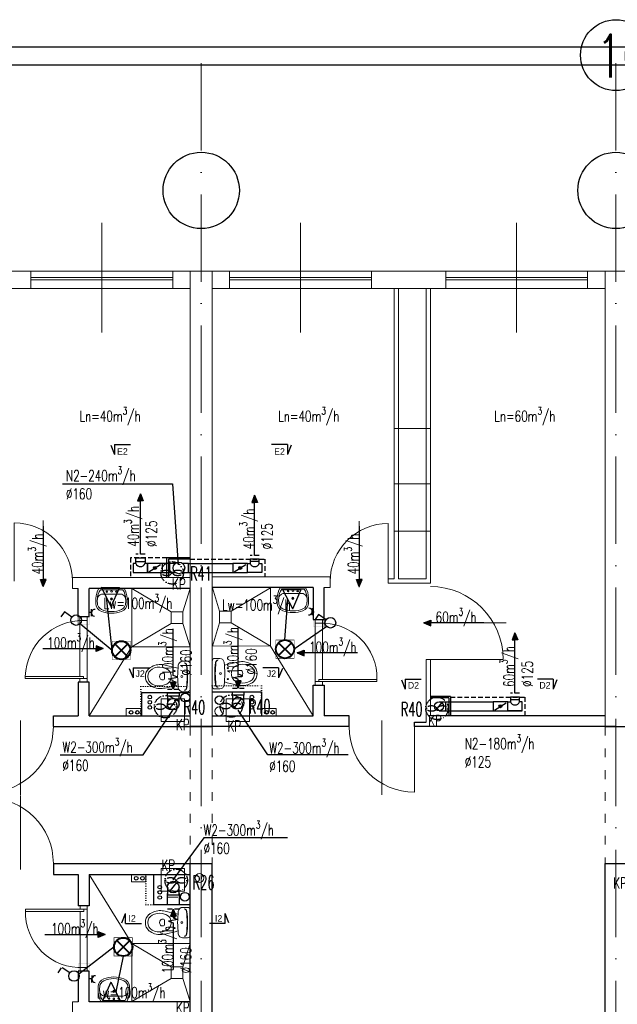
# Model space of a CAD drawing. Header units: millimetres. Extents: x -6513 to 30474, y -6915 to 65597.
# Tile 135 of 256: x 1541 to 2362, y 13112 to 14464. Entities that reach past the tile are written whole.
import ezdxf
from ezdxf.enums import TextEntityAlignment as Align

# ---------------------------------------------------------------- set-up
doc = ezdxf.new("R2010")
doc.units = ezdxf.units.MM
for name, pattern in [('ACAD_ISO03W100', [30, 12, -18]), ('ACAD_ISO10W100', [18, 12, -3, 0, -3]), ('DASHED', [19.05, 12.7, -6.35]), ('DOT', [6.35, 0, -6.35])]:
    doc.linetypes.add(name, pattern=pattern)
doc.layers.get('0').update_dxf_attribs({"color": 8})
for name, color, linetype in [('A200_General07', 8, 'Continuous'), ('A200_General08', 8, 'Continuous'), ('A270_text04', 8, 'Continuous'), ('A_obudowy', 8, 'Continuous'), ('DB_inst_pomocn', 8, 'Continuous'), ('DB_WM_nawiew-opis', 8, 'Continuous'), ('DB_WM_odnośniki opis', 8, 'Continuous'), ('Tekst', 8, 'Continuous')]:
    doc.layers.add(name, color=color, linetype=linetype)
for name, color, linetype, lineweight in [('A_cienka', 8, 'Continuous', 5), ('A_linia przekroj', 8, 'Continuous', 25), ('A_osie', 8, 'ACAD_ISO10W100', 5), ('A_przerywana', 8, 'ACAD_ISO03W100', 5), ('A_widok', 8, 'Continuous', 13), ('cieńkie', 8, 'Continuous', 9), ('DB-WM-nawiew-opis', 8, 'Continuous', 25), ('DB-WM-nawiew-opis-odnośnik', 8, 'Continuous', 30), ('DB-WM-wywiew-opis', 8, 'Continuous', 25), ('DB-WM-wywiew-opis-odnośnik', 8, 'Continuous', 30), ('DB_WM_nawiew', 8, 'Continuous', 30), ('DB_WM_wywiew', 8, 'Continuous', 30), ('DB_WM_ścianka nowa', 8, 'Continuous', 25), ('E_gniazda wtykowe', 1, 'Continuous', 30), ('E_oświetlenie', 1, 'Continuous', 30), ('E_technologia', 1, 'ACAD_ISO10W100', 30), ('noew ściany archwig', 8, 'Continuous', 9), ('R-TABELKA', 8, 'Continuous', 25), ('snitarne archwig nowe', 8, 'Continuous', 9), ('Stolarka ARCHWIG', 8, 'Continuous', 5), ('widokowe ARCHWIG', 8, 'Continuous', 5), ('wyburzenia', 8, 'DOT', 20), ('Ściany ARCHWIG', 8, 'Continuous', 30)]:
    doc.layers.add(name, color=color, linetype=linetype, lineweight=lineweight)
doc.styles.add('BRH', font='txt')
doc.styles.add('SIMPLEXD', font='SIMPLEX.SHX', dxfattribs={"width": 0.6})
doc.styles.get("Standard").update_dxf_attribs({"font": 'txt.shx', "width": 0.9})

# ---------------------------------------------------------------- blocks, each defined once
blk = doc.blocks.new('drzwi schem')
at = {"color": 252}
blk.add_line((0, 0), (0, 1), dxfattribs=at)
at = {"color": 252, "ltscale": 10}
blk.add_line((0.5, -0.093), (0.5, 1.04), dxfattribs=at)
at = {"color": 252}
blk.add_arc((0, 0), 1, 0, 90, dxfattribs=at)
blk = doc.blocks.new('klop oli 2')
at = {"layer": 'snitarne archwig nowe', "color": 252}
for p, q in [((0, 17.2), (0, 0)), ((3.8, 20.9), (10.5, 20.9)), ((0, -17.2), (0, 0)), ((3.8, 0), (3.8, 1)), ((3.8, 0), (3.8, -1)), ((38.9, 4.5), (37, 4.5)), ((38.9, -4.5), (37, -4.5)), ((3.8, -20.9), (10.5, -20.9))]:
    blk.add_line(p, q, dxfattribs=at)
for centre, radius in [((11.5, 0), 1.27), ((11.5, 0), 1.27), ((21.6, 7.5), 0.706), ((21.6, -7.5), 0.706)]:
    blk.add_circle(centre, radius, dxfattribs=at)
for centre, radius, start, end in [((3.8, 17.2), 3.76, 90, 180), ((144.9, 0), 141.2, 173.7281, 180), ((144.9, 0), 140.5, 173.6694, 180), ((8.4, 15), 3.76, 90, 173.7281), ((9, 15.1), 3.76, 100.2428, 173.7859), ((10.5, 14.9), 6.02, 6.7931, 90), ((-114.7, 0), 132.1, 0, 6.7931), ((80, -215.2), 235.3, 101.5744, 105.544), ((44.8, -39.8), 56.5, 94.3794, 102.2907), ((41.4, -8), 24.5, 51.2869, 92.3028), ((144.9, 0), 141.2, 180, 186.2719), ((144.9, 0), 140.5, 180, 186.3306), ((-114.7, 0), 132.1, 353.2069, 0), ((43.3, 0), 16.9, 173.7581, 180), ((43.3, 0), 16.9, 180, 186.2419), ((37.3, 0.7), 10.9, 117.4027, 173.7581), ((43.1, -10.6), 23.5, 101.6195, 117.4027), ((63.6, 0), 28.2, 173.3508, 180), ((63.6, 0), 28.2, 180, 186.6492), ((37, 3.1), 1.41, 90, 173.3508), ((42.4, -7.4), 20.3, 60.8839, 101.6195), ((38.9, 1.7), 2.82, 36.8699, 90), ((36.6, 0), 5.65, 0, 36.8699), ((36.6, 0), 5.65, 323.1301, 0), ((46.6, 0), 11.8, 0, 60.8839), ((46.6, 0), 11.8, 299.1161, 0), ((46.6, 0), 15.1, 0, 47.5638), ((46.6, 0), 15.1, 312.4362, 0), ((80, 215.2), 235.3, 254.456, 258.4256), ((37.3, -0.7), 10.9, 186.2419, 242.5973), ((43.1, 10.6), 23.5, 242.5973, 258.3805), ((37, -3.1), 1.41, 186.6492, 270), ((42.4, 7.4), 20.3, 258.3805, 299.1161), ((38.9, -1.7), 2.82, 270, 323.1301), ((41.4, 8), 24.5, 267.6972, 308.7131), ((3.8, -17.2), 3.76, 180, 270), ((8.4, -15), 3.76, 186.2719, 270), ((9, -15.1), 3.76, 186.2141, 259.7572), ((10.5, -14.9), 6.02, 270, 353.2069), ((44.8, 39.8), 56.5, 257.7093, 265.6206)]:
    blk.add_arc(centre, radius, start, end, dxfattribs=at)
blk = doc.blocks.new('umywalka oli2')
at = {"layer": 'snitarne archwig nowe', "color": 252}
for p, q in [((0, 17.6), (0, 0)), ((2, 15.4), (2, 0)), ((20.9, 21.6), (13.7, 21.6)), ((0, 0), (0, -17.6)), ((2, 0), (2, -15.4)), ((7.9, 0), (7.9, 10.8)), ((7.9, -10.8), (7.9, 0)), ((13.7, -21.6), (20.9, -21.6))]:
    blk.add_line(p, q, dxfattribs=at)
for centre, radius in [((4.1, 0), 1.11), ((4.5, 6.6), 0.994), ((14.5, 0), 1.48), ((14.5, 0), 0.946), ((4.5, -6.6), 0.994)]:
    blk.add_circle(centre, radius, dxfattribs=at)
for centre, radius, start, end in [((15.6, -9.9), 31.5, 93.3155, 119.5931), ((14.2, -1.1), 20.5, 88.5847, 126.5008), ((15.3, 12), 7.48, 91.7023, 188.8292), ((17.3, -1.9), 21.5, 82.9063, 97.0937), ((20.4, 10.2), 9.2, 23.1986, 92.7468), ((20.2, 9.5), 12.2, 20.9395, 86.4287), ((-1.2, 0), 33.1, 360, 24.6987), ((-3.2, 0), 37.4, 360, 21.6896), ((-1.2, 0), 33.1, 335.3013, 0), ((-3.2, 0), 37.4, 338.3104, 0), ((15.3, -12), 7.48, 171.1708, 268.2977), ((15.6, 9.9), 31.5, 240.4069, 266.6845), ((14.2, 1.1), 20.5, 233.4992, 271.4153), ((17.3, 1.9), 21.5, 262.9063, 277.0937), ((20.4, -10.2), 9.2, 267.2532, 336.8014), ((20.2, -9.5), 12.2, 273.5713, 339.0605)]:
    blk.add_arc(centre, radius, start, end, dxfattribs=at)
blk = doc.blocks.new('A$C2355049C')
at = {"layer": 'DB-WM-nawiew-opis-odnośnik'}
h = blk.add_hatch(color=256, dxfattribs=at)
h.paths.add_polyline_path([(0, -9.8), (3.9, -9.8), (0, 0)])
h.paths.add_polyline_path([(0, 0), (-3.9, -9.8), (0, -9.8)])
at = {"layer": 'DB-WM-nawiew-opis-odnośnik', "flags": 128}
for points in [[(0, 0), (-3.9, -9.8), (0, -9.8)], [(0, -82.9), (0, 0)], [(0, 0), (3.9, -9.8), (0, -9.8)]]:
    blk.add_lwpolyline(points, dxfattribs=at)
blk = doc.blocks.new('A$C620C4C60')
at = {"layer": 'DB-WM-wywiew-opis-odnośnik'}
h = blk.add_hatch(color=256, dxfattribs=at)
h.paths.add_polyline_path([(0, 0), (9.8, 3.9), (9.8, 0)])
h.paths.add_polyline_path([(9.8, 0), (9.8, -3.9), (0, 0)])
at = {"layer": 'DB-WM-wywiew-opis-odnośnik', "flags": 128}
for points in [[(0, 0), (9.8, 3.9), (9.8, 0)], [(0, 0), (12.1, 0)], [(0, 0), (9.8, -3.9), (9.8, 0)], [(12.1, 0), (14.4, -6.5), (16.6, 6.4), (18.9, 0)], [(18.9, 0), (82.9, 0)]]:
    blk.add_lwpolyline(points, dxfattribs=at)
blk = doc.blocks.new('Sect Mk right')
at = {"layer": 'A200_General07', "color": 1}
for p, q in [((0, 6.01), (0, -0.21)), ((0, 6.01), (3.92, 6.01)), ((0.29, 7.48), (3.92, 6.01))]:
    blk.add_line(p, q, dxfattribs=at)
at = {"layer": 'A270_text04', "color": 0, "style": 'BRH'}
blk.add_attdef('-', text='', height=4.51, dxfattribs=at).set_placement((1.77, 1.49), align=Align.MIDDLE)
blk = doc.blocks.new('gw1')
at = {"layer": 'E_gniazda wtykowe'}
for p, q in [((99083.8, 55839.3), (99080.1, 55839.3)), ((99083.8, 55833.1), (99083.8, 55845.4))]:
    blk.add_line(p, q, dxfattribs=at)
blk.add_arc((99089.8, 55839), 6.04, 87.7958, 267.7958, dxfattribs=at)
blk = doc.blocks.new('raster')
at = {"layer": 'E_oświetlenie', "lineweight": 40}
for p, q in [((-21.2, 21.2), (21.2, -21.2)), ((21.2, 21.2), (-21.2, -21.2))]:
    blk.add_line(p, q, dxfattribs=at)
at = {"layer": 'E_oświetlenie', "const_width": 2}
blk.add_lwpolyline([(-30, -30), (30, -30), (30, 30), (-30, 30)], close=True, dxfattribs=at)
at = {"layer": 'E_oświetlenie', "lineweight": 40}
blk.add_circle((0, 0), 30, dxfattribs=at)

msp = doc.modelspace()

# ---------------------------------------------------------------- hatches: boundary and pattern name
at = {"layer": 'DB_WM_nawiew'}
h = msp.add_hatch(color=256, dxfattribs=at)
edge = h.paths.add_edge_path()
edge.add_arc((1726.948, 13711.129), 2, 0, 360)
h = msp.add_hatch(color=256, dxfattribs=at)
edge = h.paths.add_edge_path()
edge.add_arc((1844.159, 13711.129), 2, 0, 360)
h = msp.add_hatch(color=256, dxfattribs=at)
edge = h.paths.add_edge_path()
edge.add_arc((2201.797, 13521.066), 2, 0, 360)

# ---------------------------------------------------------------- linework, layer by layer
at = {"layer": 'A_cienka', "ltscale": 10}
for p, q in [((1654.054, 14034.693), (1654.054, 14185.49)), ((1927.054, 14034.693), (1927.054, 14185.49)), ((2224.054, 14034.693), (2224.054, 14185.49))]:
    msp.add_line(p, q, dxfattribs=at)
at = {"layer": 'A_cienka'}
for p, q in [((-2776.446, 14119.092), (2360.554, 14119.092)), ((-2776.446, 14119.092), (4647.554, 14119.092)), ((1556.554, 14110.092), (1751.554, 14110.092)), ((1556.554, 14107.092), (1751.554, 14107.092)), ((2024.554, 14110.092), (1829.554, 14110.092)), ((2024.554, 14107.092), (1829.554, 14107.092)), ((2126.554, 14110.092), (2321.554, 14110.092)), ((2126.554, 14107.092), (2321.554, 14107.092)), ((1235.554, 14095.092), (1775.554, 14095.092)), ((1805.554, 14095.092), (2345.554, 14095.092)), ((2105.554, 13902.687), (2055.554, 13902.687)), ((2105.554, 13826.606), (2055.554, 13826.606)), ((2105.554, 13761.796), (2055.554, 13761.796))]:
    msp.add_line(p, q, dxfattribs=at)
at = {"layer": 'A_linia przekroj'}
for p, q in [((1587.339, 13493.092), (1587.339, 13508.092)), ((1587.339, 13508.092), (1621.554, 13508.092)), ((1993.768, 13508.092), (1959.554, 13508.092)), ((1993.768, 13493.092), (1993.768, 13508.092)), ((2345.554, 13508.092), (2105.554, 13508.092)), ((1587.339, 13493.092), (1805.554, 13493.092)), ((1993.768, 13493.092), (1775.554, 13493.092)), ((2083.768, 13493.092), (2083.768, 13499.092)), ((2083.768, 13499.092), (2099.554, 13499.092)), ((2360.554, 13493.092), (2083.768, 13493.092)), ((2345.554, 13493.092), (2360.554, 13493.092)), ((2345.554, 13493.092), (2637.339, 13493.092)), ((1587.339, 13305.092), (1805.554, 13305.092)), ((1587.339, 13305.092), (1587.339, 13290.092)), ((1775.554, 12679.092), (1775.554, 13305.092)), ((1805.554, 12679.092), (1805.554, 13305.092)), ((2345.554, 12679.092), (2345.554, 13305.092)), ((2345.554, 13305.092), (2360.554, 13305.092)), ((2345.554, 13305.092), (2637.339, 13305.092)), ((1587.339, 13290.092), (1621.554, 13290.092))]:
    msp.add_line(p, q, dxfattribs=at)
at = {"layer": 'A_obudowy', "linetype": 'DASHED', "ltscale": 0.5}
for p, q in [((1743.054, 13725.106), (1693.248, 13725.106)), ((1693.248, 13725.106), (1693.248, 13698.092)), ((1775.554, 13723.129), (1877.859, 13723.129)), ((1877.859, 13723.129), (1877.859, 13699.092)), ((2133.159, 13533.536), (2235.465, 13533.536)), ((2235.465, 13533.536), (2235.465, 13508.092))]:
    msp.add_line(p, q, dxfattribs=at)
at = {"layer": 'A_obudowy', "linetype": 'ByBlock'}
for p, q in [((1775.554, 13725.106), (1743.054, 13725.106)), ((1743.054, 13725.106), (1743.054, 13698.092)), ((1775.554, 13723.106), (1745.554, 13723.106)), ((1745.554, 13723.106), (1745.554, 13698.092)), ((2133.159, 13534.729), (2105.554, 13534.729)), ((2130.659, 13532.729), (2105.554, 13532.729)), ((2130.659, 13532.729), (2130.659, 13508.092)), ((2133.159, 13534.729), (2133.159, 13508.092))]:
    msp.add_line(p, q, dxfattribs=at)
at = {"layer": 'A_osie', "ltscale": 10}
for p, q in [((1790.554, 12663.649), (1790.554, 14415.708)), ((2360.554, 12663.649), (2360.554, 14415.708))]:
    msp.add_line(p, q, dxfattribs=at)
at = {"layer": 'A_osie', "color": 252, "ltscale": 10}
msp.add_line((2360.554, 12663.649), (2360.554, 14177.457), dxfattribs=at)
at = {"layer": 'A_przerywana'}
for p, q in [((1775.554, 13493.092), (1775.554, 13305.092)), ((1805.554, 13493.092), (1805.554, 13305.092)), ((2345.554, 13493.092), (2345.554, 13305.092)), ((2345.554, 13493.092), (2345.554, 13305.092))]:
    msp.add_line(p, q, dxfattribs=at)
at = {"layer": 'A_przerywana', "color": 252}
for p, q in [((1775.554, 13493.092), (1775.554, 13305.092)), ((1775.554, 13493.092), (1775.554, 13305.092)), ((1805.554, 13493.092), (1805.554, 13305.092)), ((1805.554, 13493.092), (1805.554, 13305.092)), ((2345.554, 13493.092), (2345.554, 13305.092))]:
    msp.add_line(p, q, dxfattribs=at)
at = {"layer": 'A_widok', "ltscale": 5}
for p, q in [((1775.554, 13493.092), (1775.554, 14119.092)), ((1775.554, 14119.092), (1805.554, 14119.092)), ((1805.554, 13493.092), (1805.554, 14119.092)), ((2345.554, 13493.092), (2345.554, 14119.092)), ((2345.554, 14119.092), (2360.554, 14119.092)), ((2055.554, 14095.092), (2055.554, 13696.092)), ((2061.554, 14095.092), (2061.554, 13696.092)), ((2099.554, 14095.092), (2099.554, 13696.092)), ((2105.554, 14095.092), (2105.554, 13690.092)), ((1613.46, 13698.092), (1775.554, 13698.092)), ((1613.46, 13683.092), (1613.46, 13698.092)), ((1967.647, 13699.092), (1805.554, 13699.092)), ((1967.647, 13684.092), (1967.647, 13699.092)), ((2055.554, 13696.092), (2047.647, 13696.092)), ((2047.647, 13690.092), (2047.647, 13696.092)), ((2099.554, 13696.092), (2061.554, 13696.092)), ((1613.46, 13683.092), (1621.554, 13683.092)), ((1967.647, 13684.092), (1959.554, 13684.092)), ((2105.554, 13690.092), (2047.647, 13690.092)), ((2099.554, 13499.092), (2099.554, 13585.508)), ((2099.554, 13585.508), (2105.554, 13585.508)), ((2105.554, 13508.092), (2105.554, 13585.508)), ((1613.46, 13115.092), (1621.554, 13115.092)), ((1613.46, 13100.092), (1613.46, 13115.092))]:
    msp.add_line(p, q, dxfattribs=at)
at = {"layer": 'A_widok', "color": 252, "ltscale": 5}
msp.add_line((2345.554, 14119.092), (2360.554, 14119.092), dxfattribs=at)
at = {"layer": 'A_widok', "ltscale": 5}
for points in [[(1454.554, 14119.092), (1556.554, 14119.092), (1556.554, 14095.092), (1454.554, 14095.092)], [(1775.554, 14095.092), (1751.554, 14095.092), (1751.554, 14119.092), (1775.554, 14119.092)], [(1805.554, 14095.092), (1829.554, 14095.092), (1829.554, 14119.092), (1805.554, 14119.092)], [(2126.554, 14119.092), (2024.554, 14119.092), (2024.554, 14095.092), (2126.554, 14095.092)], [(2345.554, 14095.092), (2321.554, 14095.092), (2321.554, 14119.092), (2345.554, 14119.092)]]:
    msp.add_lwpolyline(points, close=True, dxfattribs=at)
at = {"layer": 'cieńkie'}
for p, q in [((1735.554, 13531.092), (1767.554, 13531.092)), ((1735.554, 13500.092), (1735.554, 13531.092)), ((1738.054, 13531.092), (1765.054, 13531.092)), ((1767.554, 13531.092), (1767.554, 13500.092)), ((1824.835, 13531.092), (1856.835, 13531.092)), ((1824.835, 13500.092), (1824.835, 13531.092)), ((1827.335, 13531.092), (1854.335, 13531.092)), ((1856.835, 13531.092), (1856.835, 13500.092)), ((1767.554, 13500.092), (1767.554, 13514.092)), ((1856.835, 13500.092), (1856.835, 13514.092)), ((1735.554, 13500.092), (1749.554, 13500.092)), ((1767.554, 13500.092), (1735.554, 13500.092)), ((1744.554, 13500.092), (1758.554, 13500.092)), ((1824.835, 13500.092), (1838.835, 13500.092)), ((1856.835, 13500.092), (1824.835, 13500.092)), ((1833.835, 13500.092), (1847.835, 13500.092)), ((1735.554, 13298.092), (1767.554, 13298.092)), ((1735.554, 13267.092), (1735.554, 13298.092)), ((1738.054, 13298.092), (1765.054, 13298.092)), ((1767.554, 13298.092), (1767.554, 13267.092)), ((1767.554, 13267.092), (1767.554, 13281.092)), ((1735.554, 13267.092), (1749.554, 13267.092)), ((1767.554, 13267.092), (1735.554, 13267.092)), ((1744.554, 13258.592), (1758.554, 13258.592))]:
    msp.add_line(p, q, dxfattribs=at)
for centre in [(1815.261, 13514.159), (1788.18, 13285.159)]:
    msp.add_circle(centre, 6, dxfattribs=at)
at = {"layer": 'DB-WM-nawiew-opis'}
msp.add_lwpolyline([(1599.871, 13826.667), (1751.236, 13826.667), (1758.902, 13715.423)], dxfattribs=at)
at = {"layer": 'DB-WM-wywiew-opis'}
for points in [[(1596.68, 13454.279), (1710.713, 13454.279), (1751.554, 13515.592)], [(1992.407, 13454.279), (1881.987, 13454.279), (1841.146, 13515.592)], [(1909.023, 13340.344), (1793.957, 13340.344), (1751.709, 13282.464)]]:
    msp.add_lwpolyline(points, dxfattribs=at)
at = {"layer": 'DB_inst_pomocn'}
for centre, radius in [((1719.953, 13533.654), 2.5), ((1719.953, 13526.598), 2.5), ((1768.719, 13532.972), 6), ((1815.646, 13529.421), 6), ((1860.248, 13533.654), 2.5), ((1860.248, 13526.598), 2.5), ((1719.953, 13519.427), 2.5), ((1860.248, 13519.427), 2.5), ((1733.604, 13272.562), 2.5), ((1733.604, 13265.506), 2.5), ((1733.604, 13258.335), 2.5), ((1768.217, 13259.443), 6)]:
    msp.add_circle(centre, radius, dxfattribs=at)
at = {"layer": 'DB_WM_nawiew', "linetype": 'DASHED', "ltscale": 0.5}
for points in [[(1713.348, 13730.106), (1700.848, 13730.106)], [(1870.259, 13728.129), (1857.759, 13728.129)], [(2227.897, 13539.066), (2215.397, 13539.066)]]:
    msp.add_lwpolyline(points, dxfattribs=at)
at = {"layer": 'DB_WM_nawiew'}
for points in [[(1700.848, 13720.129), (1700.848, 13725.106), (1713.348, 13725.106), (1713.348, 13720.129)], [(1700.848, 13717.379), (1700.848, 13720.129), (1713.348, 13720.129), (1713.348, 13717.379)], [(1870.259, 13720.129), (1870.259, 13723.129), (1857.759, 13723.129), (1857.759, 13720.129)], [(1870.259, 13717.379), (1870.259, 13720.129), (1857.759, 13720.129), (1857.759, 13717.379)], [(1697.248, 13704.879), (1716.948, 13704.879), (1716.948, 13717.379), (1713.348, 13717.379)], [(1700.848, 13717.379), (1697.248, 13717.379), (1697.248, 13704.879)], [(1736.948, 13717.379), (1716.948, 13717.379), (1716.948, 13704.879), (1736.948, 13704.879)], [(1718.719, 13705.986), (1734.84, 13716.061)], [(1746.948, 13717.379), (1736.948, 13717.379), (1736.948, 13704.879), (1746.948, 13704.879)], [(1754.954, 13717.379), (1746.948, 13717.379), (1746.948, 13704.879)], [(1746.948, 13704.879), (1754.954, 13704.879)], [(1764.942, 13704.879), (1772.948, 13704.879), (1772.948, 13717.379), (1764.942, 13717.379)], [(1772.948, 13717.379), (1834.159, 13717.379)], [(1772.948, 13704.879), (1834.159, 13704.879)], [(1854.159, 13717.379), (1834.159, 13717.379), (1834.159, 13704.879), (1854.159, 13704.879)], [(1835.93, 13705.986), (1852.052, 13716.061)], [(1873.859, 13704.879), (1854.159, 13704.879), (1854.159, 13717.379), (1857.759, 13717.379)], [(1870.259, 13717.379), (1873.859, 13717.379), (1873.859, 13704.879)], [(2227.897, 13530.066), (2227.897, 13533.536), (2215.397, 13533.536), (2215.397, 13530.066)], [(2227.897, 13527.316), (2227.897, 13530.066), (2215.397, 13530.066), (2215.397, 13527.316)], [(2113.464, 13516.183), (2121.266, 13525.949)], [(2117.365, 13527.316), (2126.365, 13527.316), (2126.365, 13514.816)], [(2126.365, 13527.316), (2191.797, 13527.316)], [(2211.797, 13527.316), (2191.797, 13527.316), (2191.797, 13514.816), (2211.797, 13514.816)], [(2193.568, 13515.923), (2209.689, 13525.999)], [(2231.497, 13514.816), (2211.797, 13514.816), (2211.797, 13527.316), (2215.397, 13527.316)], [(2211.797, 13514.816), (2231.497, 13514.816), (2231.497, 13527.316), (2227.897, 13527.316)], [(2117.365, 13514.816), (2191.797, 13514.816)]]:
    msp.add_lwpolyline(points, dxfattribs=at)
for centre in [(1726.948, 13711.129), (1844.159, 13711.129), (2201.797, 13521.066)]:
    msp.add_circle(centre, 2, dxfattribs=at)
for centre in [(1707.098, 13719.609), (1864.009, 13719.609), (2221.647, 13529.546)]:
    msp.add_arc(centre, 6.636, 199.636833, 340.363167, dxfattribs=at)
at = {"layer": 'DB_WM_odnośniki opis'}
for centre in [(1790.554, 14229.858), (2360.554, 14229.858)]:
    msp.add_circle(centre, 52.401, dxfattribs=at)
at = {"layer": 'DB_WM_wywiew', "linetype": 'DASHED', "ltscale": 0.5}
for points in [[(1744.054, 13544.592), (1760.054, 13544.592)], [(1833.554, 13546.128), (1849.554, 13546.128)], [(1760.125, 13242.419), (1744.125, 13242.419)]]:
    msp.add_lwpolyline(points, dxfattribs=at)
at = {"layer": 'DB_WM_wywiew'}
for points in [[(1744.054, 13534.892), (1744.054, 13539.592), (1760.054, 13539.592), (1760.054, 13534.892)], [(1760.054, 13524.092), (1760.054, 13534.892), (1744.054, 13534.892), (1744.054, 13524.092)], [(1747.13, 13517.787), (1756.977, 13530.397)], [(1833.335, 13536.392), (1833.335, 13541.092), (1849.335, 13541.092), (1849.335, 13536.392)], [(1849.335, 13525.592), (1849.335, 13536.392), (1833.335, 13536.392), (1833.335, 13525.592)], [(1836.411, 13519.287), (1846.259, 13531.897)], [(1744.054, 13272.592), (1744.054, 13261.792), (1760.054, 13261.792), (1760.054, 13272.592)], [(1747.13, 13266.287), (1756.977, 13278.897)], [(1760.054, 13263.792), (1760.054, 13248.092), (1744.054, 13248.092), (1744.054, 13263.792)]]:
    msp.add_lwpolyline(points, dxfattribs=at)
at = {"layer": 'DB_WM_wywiew', "color": 240}
for centre, radius in [((1759.948, 13711.129), 8), ((2117.365, 13521.066), 6.25)]:
    msp.add_circle(centre, radius, dxfattribs=at)
at = {"layer": 'DB_WM_wywiew', "color": 1}
for centre in [(1752.054, 13524.092), (1841.335, 13525.592), (1752.054, 13272.592)]:
    msp.add_circle(centre, 8, dxfattribs=at)
at = {"layer": 'DB_WM_ścianka nowa'}
for points in [[(1775.554, 13539.592), (1708.554, 13539.592), (1708.554, 13508.092)], [(1805.554, 13541.092), (1873.554, 13541.092), (1873.554, 13508.092)], [(1775.554, 13248.092), (1725.554, 13248.092), (1725.554, 13290.092)]]:
    msp.add_lwpolyline(points, dxfattribs=at)
at = {"layer": 'E_oświetlenie'}
for p, q in [((1666.994, 13658.242), (1653.454, 13684.295)), ((1678.237, 13683.939), (1653.454, 13684.295)), ((1666.994, 13658.242), (1653.454, 13684.295)), ((1678.237, 13683.939), (1653.454, 13684.295)), ((1666.994, 13658.242), (1678.237, 13683.939)), ((1666.994, 13658.242), (1678.237, 13683.939)), ((1916.253, 13654.98), (1902.713, 13681.033)), ((1927.496, 13680.678), (1902.713, 13681.033)), ((1916.253, 13654.98), (1902.713, 13681.033)), ((1927.496, 13680.678), (1902.713, 13681.033)), ((1916.253, 13654.98), (1927.496, 13680.678)), ((1916.253, 13654.98), (1927.496, 13680.678)), ((1668.155, 13597.972), (1660.224, 13671.268)), ((1668.155, 13597.972), (1660.224, 13671.268)), ((1905.697, 13612.15), (1909.483, 13668.007)), ((1905.697, 13612.15), (1909.483, 13668.007)), ((1602.482, 13650.785), (1597.781, 13644.009)), ((1602.482, 13650.785), (1597.781, 13644.009)), ((1612.774, 13643.645), (1602.482, 13650.785)), ((1612.774, 13643.645), (1602.482, 13650.785)), ((1951.862, 13647.156), (1947.161, 13640.38)), ((1951.862, 13647.156), (1947.161, 13640.38)), ((1962.154, 13640.016), (1951.862, 13647.156)), ((1962.154, 13640.016), (1951.862, 13647.156)), ((1625.018, 13634.094), (1668.155, 13597.972)), ((1625.018, 13634.094), (1668.155, 13597.972)), ((1963.028, 13630.711), (1918.297, 13599.55)), ((1963.028, 13630.711), (1918.297, 13599.55)), ((1670.738, 13190.392), (1622.554, 13153.13)), ((1670.738, 13190.392), (1622.554, 13153.13)), ((1683.338, 13177.792), (1673.01, 13128.819)), ((1683.338, 13177.792), (1673.01, 13128.819)), ((1598.158, 13161.759), (1593.456, 13154.983)), ((1598.158, 13161.759), (1593.456, 13154.983)), ((1609.843, 13154.619), (1599.551, 13161.759)), ((1609.843, 13154.619), (1599.551, 13161.759)), ((1666.24, 13141.845), (1654.996, 13116.148)), ((1666.24, 13141.845), (1654.996, 13116.148)), ((1666.24, 13141.845), (1679.78, 13115.792)), ((1666.24, 13141.845), (1679.78, 13115.792)), ((1654.996, 13116.148), (1679.78, 13115.792)), ((1654.996, 13116.148), (1679.78, 13115.792))]:
    msp.add_line(p, q, dxfattribs=at)
at = {"layer": 'E_oświetlenie', "const_width": 1.05}
for points in [[(1653.454, 13684.295), (1666.994, 13658.242), (1678.237, 13683.939)], [(1653.454, 13684.295), (1666.994, 13658.242), (1678.237, 13683.939)], [(1902.713, 13681.033), (1916.253, 13654.98), (1927.496, 13680.678)], [(1902.713, 13681.033), (1916.253, 13654.98), (1927.496, 13680.678)], [(1679.78, 13115.792), (1666.24, 13141.845), (1654.996, 13116.148)], [(1679.78, 13115.792), (1666.24, 13141.845), (1654.996, 13116.148)]]:
    msp.add_lwpolyline(points, close=True, dxfattribs=at)
at = {"layer": 'E_oświetlenie'}
for centre in [(1618.732, 13639.511), (1618.732, 13639.511), (1968.112, 13635.882), (1968.112, 13635.882), (1615.801, 13150.485), (1615.801, 13150.485)]:
    msp.add_circle(centre, 7.252, dxfattribs=at)
at = {"layer": 'E_technologia'}
for p, q in [((1749.447, 13705.75), (1751.851, 13702.971)), ((1751.851, 13705.75), (1749.447, 13702.971)), ((1740.482, 13521.896), (1742.887, 13519.117)), ((1742.887, 13521.896), (1740.482, 13519.117)), ((1830.667, 13522.875), (1833.072, 13520.096)), ((1833.072, 13522.875), (1830.667, 13520.096)), ((2113.445, 13519.484), (2115.849, 13516.705)), ((2115.849, 13519.484), (2113.445, 13516.705)), ((1754.972, 13283.294), (1757.377, 13280.515)), ((1757.377, 13283.294), (1754.972, 13280.515))]:
    msp.add_line(p, q, dxfattribs=at)
for centre in [(1750.649, 13704.36), (1741.684, 13520.506), (1831.869, 13521.486), (2114.647, 13518.095), (1756.174, 13281.905)]:
    msp.add_circle(centre, 15.427, dxfattribs=at)
for centre, start_param, end_param in [((1743.022, 13704.36), 3.54986568, 9.01650493), ((1758.276, 13704.36), 0.40827303, 5.87491228), ((1734.058, 13520.506), 3.54986568, 9.01650493), ((1749.311, 13520.506), 0.40827303, 5.87491228), ((1824.242, 13521.486), 3.54986568, 9.01650493), ((1839.496, 13521.486), 0.40827303, 5.87491228), ((2107.02, 13518.095), 3.54986568, 9.01650493), ((2122.274, 13518.095), 0.40827303, 5.87491228), ((1748.548, 13281.905), 3.54986568, 9.01650493), ((1763.801, 13281.905), 0.40827303, 5.87491228)]:
    msp.add_ellipse(centre, major_axis=(-7, 0), ratio=0.5, start_param=start_param, end_param=end_param, dxfattribs=at)
at = {"layer": 'R-TABELKA'}
for p, q in [((-3136.084, 14427.247), (8327.828, 14427.247)), ((-3011.084, 14402.247), (8302.828, 14402.247))]:
    msp.add_line(p, q, dxfattribs=at)
at = {"layer": 'snitarne archwig nowe'}
for p, q in [((1694.945, 13602.234), (1636.554, 13508.092)), ((1695.397, 13195.248), (1636.554, 13290.092))]:
    msp.add_line(p, q, dxfattribs=at)
for points in [[(1695.397, 13683.092), (1695.397, 13602.936), (1775.554, 13602.936)], [(1749.397, 13650.936), (1695.397, 13682.936)], [(1765.397, 13650.936), (1775.397, 13682.936)], [(1805.554, 13603.936), (1885.92, 13603.726), (1885.92, 13684.092)], [(1815.92, 13651.726), (1805.92, 13683.726)], [(1831.92, 13651.726), (1885.92, 13683.726)], [(1749.397, 13634.936), (1695.397, 13602.936)], [(1765.397, 13634.936), (1775.397, 13602.936)], [(1815.92, 13635.726), (1805.92, 13603.726)], [(1831.92, 13635.726), (1885.92, 13603.726)], [(1885.92, 13603.726), (1944.554, 13508.092)], [(1695.397, 13115.092), (1695.397, 13195.248), (1775.554, 13195.248)], [(1749.397, 13163.248), (1695.397, 13195.248)], [(1765.397, 13163.248), (1775.397, 13195.248)], [(1749.397, 13147.248), (1695.397, 13115.248)], [(1765.397, 13147.248), (1775.397, 13115.248)]]:
    msp.add_lwpolyline(points, dxfattribs=at)
for points in [[(1765.397, 13650.936), (1749.397, 13650.936), (1749.397, 13634.936), (1765.397, 13634.936)], [(1815.92, 13635.726), (1831.92, 13635.726), (1831.92, 13651.726), (1815.92, 13651.726)], [(1765.397, 13163.248), (1749.397, 13163.248), (1749.397, 13147.248), (1765.397, 13147.248)]]:
    msp.add_lwpolyline(points, close=True, dxfattribs=at)
at = {"layer": 'Stolarka ARCHWIG'}
for p, q in [((1548.743, 13559.092), (1548.743, 13562.092)), ((1548.743, 13562.092), (1628.743, 13562.092)), ((1548.743, 13562.092), (1548.743, 13559.092)), ((1628.743, 13559.092), (1548.743, 13559.092)), ((1628.743, 13562.092), (1628.743, 13559.092)), ((2032.054, 13558.092), (1952.054, 13558.092)), ((1952.054, 13558.092), (1952.054, 13555.092)), ((2032.054, 13555.092), (2032.054, 13558.092)), ((1952.054, 13555.092), (2032.054, 13555.092)), ((1629.054, 13242.092), (1549.054, 13242.092)), ((1549.054, 13239.092), (1549.054, 13242.092)), ((1549.054, 13239.092), (1629.054, 13239.092)), ((1629.054, 13239.092), (1629.054, 13242.092))]:
    msp.add_line(p, q, dxfattribs=at)
for points in [[(1628.743, 13639.092), (1623.743, 13639.092), (1623.743, 13644.092), (1633.743, 13644.092), (1633.743, 13639.092), (1626.243, 13639.092)], [(1623.743, 13639.092), (1623.743, 13562.092)], [(1633.743, 13639.092), (1633.743, 13559.092)], [(1952.054, 13635.092), (1957.054, 13635.092), (1957.054, 13640.092), (1947.054, 13640.092), (1947.054, 13635.092), (1954.554, 13635.092)], [(1952.054, 13635.092), (1957.054, 13635.092), (1957.054, 13640.092), (1947.054, 13640.092), (1947.054, 13635.092), (1954.554, 13635.092)], [(1947.054, 13555.092), (1947.054, 13635.092)], [(1957.054, 13635.264), (1957.054, 13558.092)], [(1628.743, 13554.092), (1623.743, 13554.092), (1623.743, 13559.092), (1633.743, 13559.092), (1633.743, 13554.092), (1626.243, 13554.092)], [(1952.054, 13550.092), (1957.054, 13550.092), (1957.054, 13555.092), (1947.054, 13555.092), (1947.054, 13550.092), (1954.554, 13550.092)], [(1629.054, 13247.092), (1634.054, 13247.092), (1634.054, 13242.092), (1624.054, 13242.092), (1624.054, 13247.092), (1631.554, 13247.092)], [(1624.054, 13239.092), (1624.054, 13161.984)], [(1634.054, 13162.092), (1634.054, 13242.092)], [(1629.054, 13162.092), (1634.054, 13162.092), (1634.054, 13157.092), (1624.054, 13157.092), (1624.054, 13162.092), (1631.554, 13162.092)], [(1629.054, 13162.092), (1634.054, 13162.092), (1634.054, 13157.092), (1624.054, 13157.092), (1624.054, 13162.092), (1631.554, 13162.092)]]:
    msp.add_lwpolyline(points, dxfattribs=at)
for centre, radius, start, end in [((1628.642, 13559.138), 79.953, 89.92751, 177.883109), ((1957.131, 13560.309), 74.955, 358.305166, 93.884215), ((1624.91, 13237.884), 75.905, 177.955304, 273.129127)]:
    msp.add_arc(centre, radius, start, end, dxfattribs=at)
at = {"layer": 'Tekst'}
msp.add_circle((2360.554, 14415.708), 48.725, dxfattribs=at)
at = {"layer": 'widokowe ARCHWIG'}
for p, q in [((1707.554, 13518.092), (1687.554, 13518.092)), ((1687.554, 13518.092), (1687.554, 13508.092)), ((1707.554, 13508.092), (1707.554, 13518.092)), ((1893.554, 13518.092), (1873.554, 13518.092)), ((1873.554, 13518.092), (1873.554, 13508.092)), ((1893.554, 13508.092), (1893.554, 13518.092)), ((1687.554, 13508.092), (1707.554, 13508.092)), ((1873.554, 13508.092), (1893.554, 13508.092)), ((1714.554, 13290.092), (1694.554, 13290.092)), ((1694.554, 13290.092), (1694.554, 13280.092)), ((1714.554, 13280.092), (1714.554, 13290.092)), ((1694.554, 13280.092), (1714.554, 13280.092))]:
    msp.add_line(p, q, dxfattribs=at)
at = {"layer": 'wyburzenia', "ltscale": 0.5}
for p, q in [((1707.554, 13508.092), (1707.554, 13548.092)), ((1707.554, 13548.092), (1775.554, 13548.092)), ((1805.554, 13549.092), (1873.554, 13549.092)), ((1873.554, 13549.092), (1873.554, 13508.092)), ((1714.554, 13290.092), (1714.554, 13248.092)), ((1714.554, 13248.092), (1775.554, 13248.092))]:
    msp.add_line(p, q, dxfattribs=at)
at = {"layer": 'wyburzenia', "ltscale": 0.2}
for points in [[(1621.554, 13644.092), (1636.554, 13644.092), (1636.554, 13634.092), (1621.554, 13634.092)], [(1944.554, 13640.092), (1959.554, 13640.092), (1959.554, 13630.092), (1944.554, 13630.092)], [(1621.554, 13167.092), (1636.554, 13167.092), (1636.554, 13157.092), (1621.554, 13157.092)]]:
    msp.add_lwpolyline(points, close=True, dxfattribs=at)
at = {"layer": 'Ściany ARCHWIG'}
for p, q in [((1621.554, 13644.092), (1621.554, 13683.092)), ((1775.554, 13683.092), (1636.554, 13683.092)), ((1636.554, 13644.092), (1636.554, 13683.092)), ((1944.554, 13684.092), (1805.554, 13684.092)), ((1944.554, 13684.092), (1944.554, 13640.092)), ((1959.554, 13640.092), (1959.554, 13684.092)), ((1636.554, 13644.092), (1621.554, 13644.092)), ((1944.554, 13640.092), (1959.554, 13640.092)), ((1944.554, 13640.092), (1959.554, 13640.092)), ((1636.554, 13554.092), (1621.554, 13554.092)), ((1621.554, 13554.092), (1621.554, 13508.092)), ((1636.554, 13554.092), (1621.554, 13554.092)), ((1636.554, 13508.092), (1636.554, 13554.092)), ((1944.554, 13508.092), (1944.554, 13550.092)), ((1944.554, 13550.092), (1959.554, 13550.092)), ((1944.554, 13550.092), (1959.554, 13550.092)), ((1944.554, 13550.092), (1959.554, 13550.092)), ((1944.554, 13550.092), (1959.554, 13550.092)), ((1959.554, 13550.092), (1959.554, 13508.092)), ((1636.554, 13508.092), (1775.554, 13508.092)), ((1805.554, 13508.092), (1944.554, 13508.092)), ((1621.554, 13290.092), (1621.554, 13247.092)), ((1636.554, 13290.092), (1636.554, 13247.092)), ((1636.554, 13290.092), (1775.554, 13290.092)), ((1636.554, 13247.092), (1621.554, 13247.092)), ((1636.554, 13247.092), (1621.554, 13247.092)), ((1636.554, 13247.092), (1621.554, 13247.092)), ((1636.554, 13157.092), (1621.554, 13157.092)), ((1621.554, 13157.092), (1621.554, 13115.092)), ((1636.554, 13157.092), (1621.554, 13157.092)), ((1636.554, 13115.092), (1636.554, 13157.092)), ((1775.554, 13115.092), (1636.554, 13115.092))]:
    msp.add_line(p, q, dxfattribs=at)
for centre in [(1694.206, 13512.755), (1702.723, 13512.755), (1880.206, 13512.755), (1888.723, 13512.755), (1701.206, 13284.755), (1709.723, 13284.755)]:
    msp.add_circle(centre, 2.5, dxfattribs=at)

# ---------------------------------------------------------------- block references
at = {"layer": 'A200_General08'}
ref = msp.add_blockref('Sect Mk right', (1692.441, 13880.721), dxfattribs=dict(at, xscale=-3.5, yscale=3.5, zscale=3.5, rotation=90))
ref.add_attrib('-', 'E2', dxfattribs={"layer": 'A270_text04', "color": 7, "height": 9, "style": 'BRH'}).set_placement((1682.27, 13871.266), align=Align.MIDDLE)
ref = msp.add_blockref('Sect Mk right', (1887.953, 13880.721), dxfattribs=dict(at, xscale=3.5, yscale=3.5, zscale=3.5, rotation=270))
ref.add_attrib('-', 'E2', dxfattribs={"layer": 'A270_text04', "color": 7, "height": 9, "style": 'BRH'}).set_placement((1898.124, 13871.266), align=Align.MIDDLE)
ref = msp.add_blockref('Sect Mk right', (1717.883, 13573.957), dxfattribs=dict(at, xscale=-3.5, yscale=3.5, zscale=3.5, rotation=90))
ref.add_attrib('-', 'J2', dxfattribs={"layer": 'A270_text04', "color": 7, "height": 9, "style": 'BRH'}).set_placement((1706.669, 13565.937), align=Align.MIDDLE)
ref = msp.add_blockref('Sect Mk right', (1875.885, 13573.957), dxfattribs=dict(at, xscale=3.5, yscale=3.5, zscale=3.5, rotation=270))
ref.add_attrib('-', 'J2', dxfattribs={"layer": 'A270_text04', "color": 7, "height": 9, "style": 'BRH'}).set_placement((1887.099, 13565.937), align=Align.MIDDLE)
ref = msp.add_blockref('Sect Mk right', (2091.972, 13558.235), dxfattribs=dict(at, xscale=-3.5, yscale=3.5, zscale=3.5, rotation=90))
ref.add_attrib('-', 'D2', dxfattribs={"layer": 'A270_text04', "color": 7, "height": 9, "style": 'BRH'}).set_placement((2082.236, 13549.999), align=Align.MIDDLE)
ref = msp.add_blockref('Sect Mk right', (2253.228, 13558.235), dxfattribs=dict(at, xscale=3.5, yscale=3.5, zscale=3.5, rotation=270))
ref.add_attrib('-', 'D2', dxfattribs={"layer": 'A270_text04', "color": 7, "height": 9, "style": 'BRH'}).set_placement((2262.964, 13549.999), align=Align.MIDDLE)
ref = msp.add_blockref('Sect Mk right', (1707.627, 13222.418), dxfattribs=dict(at, xscale=3.5, yscale=3.5, zscale=3.5, rotation=90))
ref.add_attrib('-', 'I2', dxfattribs={"layer": 'A270_text04', "color": 7, "height": 9, "style": 'BRH'}).set_placement((1695.644, 13229.693), align=Align.MIDDLE)
ref = msp.add_blockref('Sect Mk right', (1802.521, 13222.418), dxfattribs=dict(at, xscale=-3.5, yscale=3.5, zscale=3.5, rotation=270))
ref.add_attrib('-', 'I2', dxfattribs={"layer": 'A270_text04', "color": 7, "height": 9, "style": 'BRH'}).set_placement((1814.505, 13229.693), align=Align.MIDDLE)
at = {"layer": 'A_cienka', "yscale": 80, "zscale": 80}
for p, xscale in [((1533.46, 13693.092), 80), ((2047.647, 13692.249), -80)]:
    msp.add_blockref('drzwi schem', p, dxfattribs=dict(at, xscale=xscale))
at = {"layer": 'A_cienka', "xscale": -100, "yscale": 100, "zscale": 100, "rotation": 270}
msp.add_blockref('drzwi schem', (2105.554, 13585.508), dxfattribs=at)
at = {"layer": 'A_widok', "ltscale": 5, "yscale": 90, "zscale": 90}
for p, xscale, rotation in [((1497.339, 13493.092), -90, 180), ((2083.768, 13493.092), 90, 179.9999999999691)]:
    msp.add_blockref('drzwi schem', p, dxfattribs=dict(at, xscale=xscale, rotation=rotation))
at = {"layer": 'A_widok', "ltscale": 5, "xscale": 90, "yscale": 90, "zscale": 90}
msp.add_blockref('drzwi schem', (1497.339, 13305.092), dxfattribs=at)
at = {"layer": 'DB_WM_nawiew', "xscale": -1}
msp.add_blockref('A$C2355049C', (1707.098, 13813.041), dxfattribs=at)
at = {"layer": 'DB_WM_nawiew'}
for p in [(1864.009, 13811.064), (2221.647, 13622.002)]:
    msp.add_blockref('A$C2355049C', p, dxfattribs=at)
for p, rotation in [((1573.46, 13685.669), 180), ((2007.647, 13685.669), 180), ((2096.275, 13635.508), 90), ((1922.333, 13594.373), 90)]:
    msp.add_blockref('A$C2355049C', p, dxfattribs=dict(at, rotation=rotation))
at = {"layer": 'DB_WM_nawiew', "xscale": -1, "rotation": 270}
for p in [(1655.882, 13600.373), (1658.57, 13207.499)]:
    msp.add_blockref('A$C2355049C', p, dxfattribs=at)
at = {"layer": 'DB_WM_wywiew', "xscale": -1}
for p, rotation in [((1752.054, 13544.592), 270), ((1841.554, 13546.092), 270), ((1752.054, 13242.414), 90)]:
    msp.add_blockref('A$C620C4C60', p, dxfattribs=dict(at, rotation=rotation))
at = {"layer": 'E_oświetlenie', "zscale": 0.7874999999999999}
for p, xscale, yscale, rotation in [((-77320.355, -28628.195), 0.7875000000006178, 0.7874999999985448, 358.7624398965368), ((-77320.355, -28628.195), 0.7875000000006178, 0.7874999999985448, 358.7624398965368), ((80903.072, 55928.947), 0.7875000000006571, 0.7875000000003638, 178.7624398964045), ((80903.072, 55928.947), 0.7875000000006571, 0.7875000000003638, 178.7624398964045), ((-77319.534, -29131.476), 0.7875000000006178, 0.7874999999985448, 358.7624398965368), ((-77319.534, -29131.476), 0.7875000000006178, 0.7874999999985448, 358.7624398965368)]:
    msp.add_blockref('gw1', p, dxfattribs=dict(at, xscale=xscale, yscale=yscale, rotation=rotation))
at = {"layer": 'E_oświetlenie', "lineweight": 40, "xscale": 0.4199999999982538, "yscale": 0.4200000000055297, "zscale": 0.4199999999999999, "rotation": 180}
for p in [(1680.755, 13597.972), (1680.755, 13597.972), (1905.697, 13599.55), (1905.697, 13599.55), (1683.338, 13190.392), (1683.338, 13190.392)]:
    msp.add_blockref('raster', p, dxfattribs=at)
at = {"layer": 'noew ściany archwig', "rotation": 270}
for p in [(1667.335, 13683.061), (1916.549, 13683.934)]:
    msp.add_blockref('umywalka oli2', p, dxfattribs=at)
at = {"layer": 'noew ściany archwig', "xscale": -1, "rotation": 270}
msp.add_blockref('umywalka oli2', (1670.461, 13115.006), dxfattribs=at)
at = {"layer": 'snitarne archwig nowe', "xscale": -1}
for p in [(1775.554, 13561.936), (1775.554, 13223.866)]:
    msp.add_blockref('klop oli 2', p, dxfattribs=at)
at = {"layer": 'snitarne archwig nowe'}
msp.add_blockref('klop oli 2', (1805.554, 13565.936), dxfattribs=at)

# ---------------------------------------------------------------- texts
at = {"layer": 'DB-WM-nawiew-opis', "char_height": 15, "width": 37.14159, "attachment_point": 1}
for s, insert in [('\\A1;{\\Fsimplex|c238;\\W0.7;N2-240m\\H0.7x;\\S3^ ;\\H1.4286x;/h\\P%%C160}', (1604.637, 13850.582)), ('\\A1;{\\Fsimplex|c238;\\W0.7;60m\\H0.7x;\\S3^ ;\\H1.4286x;/h}', (2112.77, 13656.039)), ('\\A1;{\\Fsimplex|c238;\\W0.7;100m\\H0.7x;\\S3^ ;\\H1.4286x;/h}', (1578.872, 13620.905)), ('\\A1;{\\Fsimplex|c238;\\W0.7;100m\\H0.7x;\\S3^ ;\\H1.4286x;/h}', (1938.829, 13614.905)), ('\\A1;{\\Fsimplex|c238;\\W0.7;N2-180m\\H0.7x;\\S3^ ;\\H1.4286x;/h\\P%%C125}', (2152.811, 13482.218)), ('\\A1;{\\Fsimplex|c238;\\W0.7;100m\\H0.7x;\\S3^ ;\\H1.4286x;/h}', (1584.315, 13228.03))]:
    msp.add_mtext(s, dxfattribs=dict(at, insert=insert))
at = {"layer": 'DB-WM-nawiew-opis', "char_height": 15, "width": 37.14159, "attachment_point": 1, "rotation": 90}
for s, insert in [('\\A1;{\\Fsimplex|c238;\\W0.7;40m\\H0.7x;\\S3^ ;\\H1.4286x;/h\\P%%C125}', (1684.517, 13740.14)), ('\\A1;{\\Fsimplex|c238;\\W0.7;40m\\H0.7x;\\S3^ ;\\H1.4286x;/h\\P%%C125}', (1843.39, 13736.671)), ('\\A1;{\\Fsimplex|c238;\\W0.7;40m\\H0.7x;\\S3^ ;\\H1.4286x;/h}', (1552.929, 13702.164)), ('\\A1;{\\Fsimplex|c238;\\W0.7;40m\\H0.7x;\\S3^ ;\\H1.4286x;/h}', (1987.115, 13702.164)), ('\\A1;{\\Fsimplex|c238;\\W0.7;60m\\H0.7x;\\S3^ ;\\H1.4286x;/h\\P%%C125}', (2201.027, 13547.609))]:
    msp.add_mtext(s, dxfattribs=dict(at, insert=insert))
at = {"layer": 'DB-WM-wywiew-opis', "color": 1, "char_height": 15, "width": 37.14159, "attachment_point": 1}
for insert in [(1750.406, 13696.485), (1755.761, 13503.272), (1826.611, 13501.621), (2102.434, 13509.022), (1735.863, 13310.177), (2356.681, 13285.631), (1755.747, 13114.766)]:
    msp.add_mtext('{\\Fsimplex|c238;\\W0.7;KP}', dxfattribs=dict(at, insert=insert))
at = {"layer": 'DB-WM-wywiew-opis', "char_height": 15, "width": 37.14159, "attachment_point": 1}
for s, insert in [('\\A1;{\\Fsimplex|c238;\\W0.7;Lw=100m\\H0.7x;\\S3^ ;\\H1.4286x;/h}', (1656.533, 13675.18)), ('\\A1;{\\Fsimplex|c238;\\W0.7;Lw=100m\\H0.7x;\\S3^ ;\\H1.4286x;/h}', (1819.226, 13672.777)), ('\\A1;{\\Fsimplex|c238;\\W0.7;W2-300m\\H0.7x;\\S3^ ;\\H1.4286x;/h\\P%%C160}', (1599.787, 13477.467)), ('\\A1;{\\Fsimplex|c238;\\W0.7;W2-300m\\H0.7x;\\S3^ ;\\H1.4286x;/h\\P%%C160}', (1883.982, 13476.312)), ('\\A1;{\\Fsimplex|c238;\\W0.7;W2-300m\\H0.7x;\\S3^ ;\\H1.4286x;/h\\P%%C160}', (1793.768, 13363.532)), ('\\A1;{\\Fsimplex|c238;\\W0.7;Lw=100m\\H0.7x;\\S3^ ;\\H1.4286x;/h}', (1647.172, 13140.316))]:
    msp.add_mtext(s, dxfattribs=dict(at, insert=insert))
at = {"layer": 'DB-WM-wywiew-opis', "char_height": 15, "width": 37.14159, "attachment_point": 1, "rotation": 90}
for insert in [(1732.076, 13563.219), (1821.576, 13564.719), (1731.837, 13153.965)]:
    msp.add_mtext('\\A1;{\\Fsimplex|c238;\\W0.7;100m\\H0.7x;\\S3^ ;\\H1.4286x;/h\\P%%C160}', dxfattribs=dict(at, insert=insert))
at = {"layer": 'DB_WM_nawiew-opis', "char_height": 15, "width": 37.14159, "attachment_point": 1}
for s, insert in [('\\A1;{\\Fsimplex|c238;\\W0.7;Ln=40m\\H0.7x;\\S3^ ;\\H1.4286x;/h}', (1623.307, 13932.275)), ('\\A1;{\\Fsimplex|c238;\\W0.7;Ln=40m\\H0.7x;\\S3^ ;\\H1.4286x;/h}', (1896.307, 13932.275)), ('\\A1;{\\Fsimplex|c238;\\W0.7;Ln=60m\\H0.7x;\\S3^ ;\\H1.4286x;/h}', (2193.307, 13932.275))]:
    msp.add_mtext(s, dxfattribs=dict(at, insert=insert))
at = {"layer": 'E_technologia', "style": 'SIMPLEXD', "width": 0.6}
for s, p in [('R41', (1775.117, 13693.897)), ('R40', (1766.152, 13510.043)), ('R40', (1855.82, 13511.023)), ('R40', (2064.694, 13507.631)), ('R26', (1778.675, 13269.497))]:
    msp.add_text(s, height=19.2, dxfattribs=at).set_placement(p)
at = {"layer": 'Tekst', "style": 'SIMPLEXD', "width": 0.7}
msp.add_text('10', height=59.049, dxfattribs=at).set_placement((2333.711, 14384.939))

doc.saveas('drawing.dxf')
